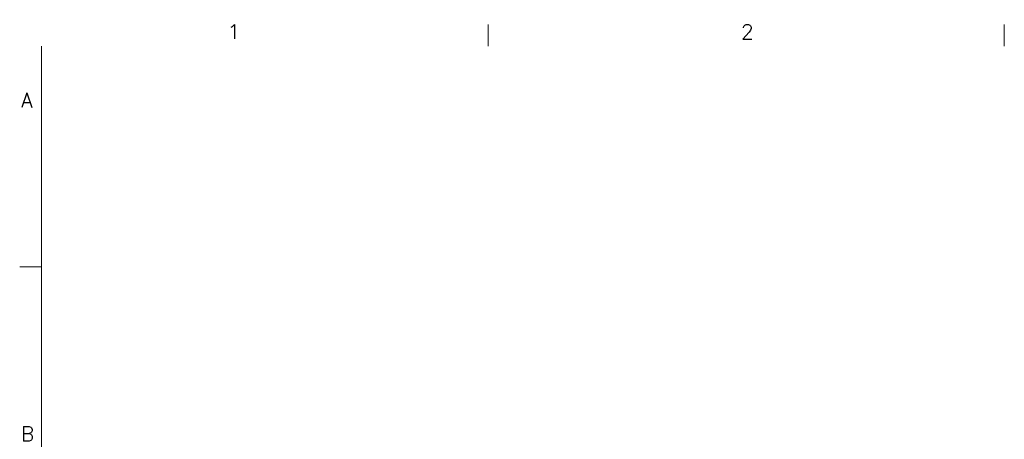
# Model space of a CAD drawing. Header units: inches. Extents: x 4 to 506, y 11 to 319.
# Tile 12 of 47: x 8 to 170, y 247 to 316. Entities that reach past the tile are written whole.
import ezdxf

# ---------------------------------------------------------------- set-up
doc = ezdxf.new("R2010")
doc.units = ezdxf.units.IN
doc.header["$LTSCALE"] = 30
doc.header["$MEASUREMENT"] = 0
doc.layers.get('0').update_dxf_attribs({"lineweight": 0})
doc.layers.add('Border (ANSI)', color=7, linetype='Continuous', lineweight=5)
doc.styles.add('Note Text (ANSI)', font='RomanS.shx')

# ---------------------------------------------------------------- blocks, each defined once
blk = doc.blocks.new('Borders Default Border')
at = {"layer": 'Border (ANSI)'}
for p, q in [((2.8333, 10.38), (2.8333, 10.5)), ((5.6667, 10.38), (5.6667, 10.5)), ((0.38, 9.1667), (0.26, 9.1667))]:
    blk.add_line(p, q, dxfattribs=at)
at = {"layer": 'Border (ANSI)', "flags": 128}
blk.add_lwpolyline([(0.38, 0.62), (0.38, 10.38)], dxfattribs=at)
at = {"layer": 'Border (ANSI)', "char_height": 0.08, "attachment_point": 7, "style": 'Note Text (ANSI)'}
for s, insert in [('1', (1.401, 10.42)), ('2', (4.2213, 10.4192)), ('A', (0.2688, 10.0431)), ('B', (0.2668, 8.2092))]:
    blk.add_mtext(s, dxfattribs=dict(at, insert=insert))

msp = doc.modelspace()

# ---------------------------------------------------------------- block references
at = {"xscale": 30, "yscale": 30, "zscale": 30}
msp.add_blockref('Borders Default Border', (0, 0), dxfattribs=at)

doc.saveas('drawing.dxf')
